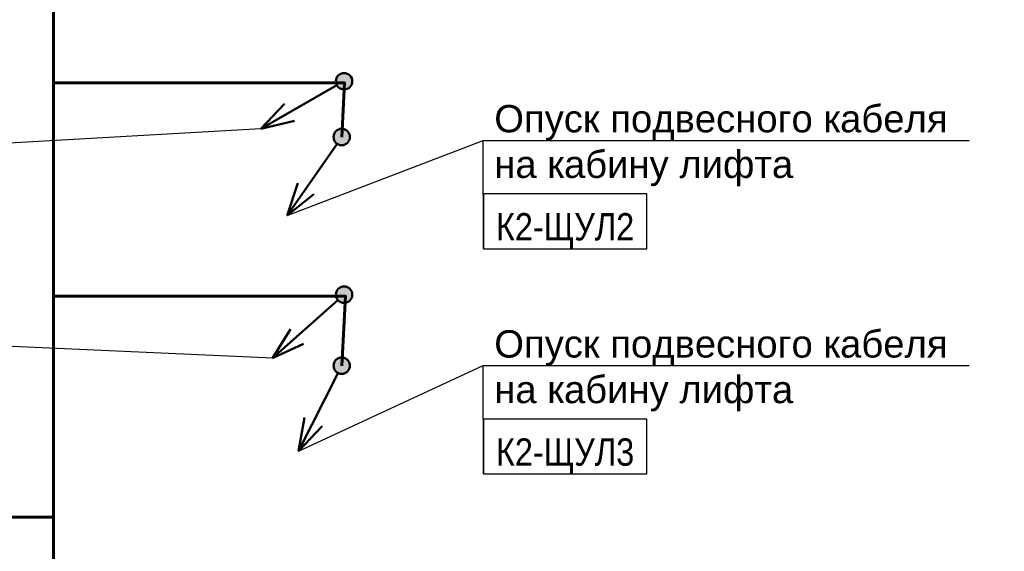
# Model space of a CAD drawing. Header units: millimetres. Extents: x -277772 to 277599, y -59564 to 282085.
# Tile 114 of 192: x -207261 to -198265, y 130876 to 135737. Entities that reach past the tile are written whole.
import ezdxf
from ezdxf import colors
from ezdxf.entities.mleader import LeaderData, LeaderLine
from ezdxf.enums import TextEntityAlignment as Align
from ezdxf.math import Vec2, Vec3

# ---------------------------------------------------------------- set-up
doc = ezdxf.new("R2018")
doc.units = ezdxf.units.MM
doc.set_wipeout_variables(frame=1)
doc.layers.add('КИП_выноска', color=6, linetype='Continuous', lineweight=25)
doc.layers.add('КИП_трасса', color=3, linetype='Continuous', lineweight=60)
doc.styles.add('CP.Text', font='arial.ttf')
doc.styles.add('GOST 2.304', font='arial.ttf', dxfattribs={"width": 0.85})
doc.linetypes.add('в трубе открыто', pattern='A,10,[133,ltypeshp.shx,S=0.75,R=0,X=-5,Y=2.5],-2.5,[130,ltypeshp.shx,S=2.5,R=-45,X=0,Y=0],-2.5', length=15)

# ---------------------------------------------------------------- blocks, each defined once
blk = doc.blocks.new('*U29')
at = {"lineweight": 50}
h = blk.add_hatch(color=256, dxfattribs=at)
h.dxf.hatch_style = 1
edge = h.paths.add_edge_path()
edge.add_arc((0, 0), 0.75, 235.24926, 595.24926)
for p, q in [((-0.428, -0.616), (-4.988, -7.189)), ((-4.988, -7.189), (-4.017, -4.211)), ((-4.988, -7.189), (-2.538, -5.237))]:
    blk.add_line(p, q, dxfattribs=at)
blk.add_circle((0, 0), 0.75, dxfattribs=at)
blk = doc.blocks.new('*U25')
at = {"color": 0, "linetype": 'Continuous', "lineweight": 30, "ltscale": 75, "width": 0.85, "flags": 104}
blk.add_attdef('ПРИМЕЧАНИЕ_1', text='', height=2.5, dxfattribs=at).set_placement((7.468, -3.789), align=Align.BOTTOM_CENTER)
at = {"color": 0, "lineweight": 30, "width": 0.85, "flags": 104}
blk.add_attdef('ПРИМЕЧАНИЕ_2', text='', height=2.5, dxfattribs=at).set_placement((7.468, -14.929), align=Align.BOTTOM_CENTER)
at = {"color": 0, "lineweight": 30, "style": 'GOST 2.304', "width": 0.85}
for tag, p in [('ИМЯ_КАБЕЛЯ_2', (7.468, -14.899)), ('ИМЯ_КАБЕЛЯ_3', (7.468, -19.899)), ('ИМЯ_КАБЕЛЯ_4', (7.468, -24.899)), ('ИМЯ_КАБЕЛЯ_5', (7.468, -29.899)), ('ИМЯ_КАБЕЛЯ_6', (7.468, -34.899)), ('ИМЯ_КАБЕЛЯ_7', (7.468, -39.899)), ('ИМЯ_КАБЕЛЯ_8', (7.468, -44.899)), ('ИМЯ_КАБЕЛЯ_9', (7.468, -49.899))]:
    blk.add_attdef(tag, text='', height=2.5, dxfattribs=at).set_placement(p, align=Align.BOTTOM_CENTER)
at = {"linetype": 'Continuous'}
blk.add_wipeout([(0.008, -4.899), (14.927, -4.899), (14.927, -9.899), (0.008, -9.899)], dxfattribs=at)
at = {"color": 0}
blk.add_line((0.008, -9.899), (0, 0), dxfattribs=at)
at = {"color": 0, "linetype": 'Continuous'}
blk.add_lwpolyline([(0.008, -9.899), (14.927, -9.899), (14.927, -4.899), (0.008, -4.899)], close=True, dxfattribs=at)
at = {"color": 0, "lineweight": 30, "style": 'GOST 2.304', "width": 0.85}
blk.add_attdef('ИМЯ_КАБЕЛЯ_1', text='', height=2.5, dxfattribs=at).set_placement((7.468, -9.899), align=Align.BOTTOM_CENTER)
blk = doc.blocks.new('*U31')
at = {"lineweight": 50}
h = blk.add_hatch(color=256, dxfattribs=at)
h.dxf.hatch_style = 1
edge = h.paths.add_edge_path()
edge.add_arc((0, 0), 0.75, 243.16732, 603.16732)
for p, q in [((-0.339, -0.669), (-3.95, -7.808)), ((-3.95, -7.808), (-3.399, -4.725)), ((-3.95, -7.808), (-1.792, -5.537))]:
    blk.add_line(p, q, dxfattribs=at)
blk.add_circle((0, 0), 0.75, dxfattribs=at)
blk = doc.blocks.new('_None')
blk = doc.blocks.new('*U20')
at = {"lineweight": 50}
h = blk.add_hatch(color=256, dxfattribs=at)
h.dxf.hatch_style = 1
edge = h.paths.add_edge_path()
edge.add_arc((0, 0), 0.75, 209.75878, 569.75878)
for p, q in [((-0.651, -0.372), (-7.596, -4.343)), ((-7.596, -4.343), (-5.438, -2.073)), ((-7.596, -4.343), (-4.545, -3.635))]:
    blk.add_line(p, q, dxfattribs=at)
blk.add_circle((0, 0), 0.75, dxfattribs=at)
blk = doc.blocks.new('*U30')
at = {"lineweight": 50}
h = blk.add_hatch(color=256, dxfattribs=at)
h.dxf.hatch_style = 1
edge = h.paths.add_edge_path()
edge.add_arc((0, 0), 0.75, 221.63345, 581.63345)
for p, q in [((-0.561, -0.498), (-6.54, -5.813)), ((-6.54, -5.813), (-4.896, -3.147)), ((-6.54, -5.813), (-3.7, -4.493))]:
    blk.add_line(p, q, dxfattribs=at)
blk.add_circle((0, 0), 0.75, dxfattribs=at)

msp = doc.modelspace()

# ---------------------------------------------------------------- linework, layer by layer
at = {"layer": 'КИП_трасса', "linetype": 'в трубе открыто', "ltscale": 100}
for points in [[(-206950.6, 135158.3), (-204292.1, 135158.3), (-204318.6, 134664)], [(-206950.6, 133208.3), (-204283.7, 133208.3), (-204318.6, 132573.5)], [(-235205.2, 131963.3), (-235205.2, 131187.3), (-206950.6, 131187.3)]]:
    msp.add_lwpolyline(points, dxfattribs=at)

# ---------------------------------------------------------------- block references
at = {"layer": 'КИП_выноска', "xscale": 100, "yscale": 100, "zscale": 100}
for name, p in [('*U20', (-204296.7, 135174)), ('*U29', (-204318.6, 134664)), ('*U30', (-204296.7, 133223)), ('*U31', (-204318.6, 132573.5))]:
    msp.add_blockref(name, p, dxfattribs=at)

# ---------------------------------------------------------------- next in the draw order: leaders
at = {"layer": 'КИП_выноска'}
ml = msp.add_multileader_mtext('Standard', dxfattribs=at)
ml.set_content('Опуск подвесного кабеля\\Pна кабину лифта', color=256, style='CP.Text')
ml.set_leader_properties(color=256, linetype='ByLayer', lineweight=-1)
ml.set_arrow_properties(name='NONE')
ml.build(insert=Vec2(0, 0))
ml.multileader.update_dxf_attribs({"has_dogleg": 0, "text_left_attachment_type": 6, "text_right_attachment_type": 6, "dogleg_length": 0.5, "arrow_head_size": 300})
ctx = ml.context
ctx.base_point, ctx.char_height, ctx.arrow_head_size, ctx.landing_gap_size, ctx.plane_origin = Vec3(-203025, 134633.1), 250, 300, 100, Vec3(-200499.5, 131524.3)
ctx.left_attachment, ctx.right_attachment = 6, 6
notes = []
notes.append((ctx, [(0, (1, 1, 0), (-203025.5, 134633.1), (1, 0), 0.5, [(0, [(-204817.3, 133945.1)], 0, [])])]))
ctx.mtext.insert, ctx.mtext.width, ctx.mtext.flow_direction = Vec3(-202925, 134956.6), 4659.571, 5
ctx.mtext.has_bg_fill, ctx.mtext.bg_color, ctx.mtext.bg_scale_factor, ctx.mtext.bg_transparency, ctx.mtext.use_window_bg_color = 1, -1073741824, 1.1, 0, 1
ml = msp.add_multileader_mtext('Standard', dxfattribs=at)
ml.set_content('на -2 этаж', color=256, style='CP.Text')
ml.set_leader_properties(color=256, linetype='ByLayer', lineweight=-1)
ml.set_arrow_properties(name='NONE')
ml.build(insert=Vec2(0, 0))
ml.multileader.update_dxf_attribs({"has_dogleg": 0, "text_left_attachment_type": 6, "text_right_attachment_type": 6, "dogleg_length": 0.5, "arrow_head_size": 300})
ctx = ml.context
ctx.base_point, ctx.char_height, ctx.arrow_head_size, ctx.landing_gap_size, ctx.plane_origin = Vec3(-210124.5, 134554), 250, 300, 100, Vec3(-207600.7, 131894.1)
ctx.left_attachment, ctx.right_attachment, ctx.text_align_type = 6, 6, 2
notes.append((ctx, [(1, (1, 1, 0), (-208288.5, 134554), (-1, 0), 0.5, [(0, [(-205056.3, 134739.7)], 0, [])])]))
ctx.mtext.insert, ctx.mtext.width, ctx.mtext.alignment, ctx.mtext.flow_direction = Vec3(-208389, 134854), 2299.325, 3, 5
ctx.mtext.has_bg_fill, ctx.mtext.bg_color, ctx.mtext.bg_scale_factor, ctx.mtext.bg_transparency, ctx.mtext.use_window_bg_color = 1, -1027028792, 1.5, 0, 1
ml = msp.add_multileader_mtext('Standard', dxfattribs=at)
ml.set_content('на -2 этаж', color=256, style='CP.Text')
ml.set_leader_properties(color=256, linetype='ByLayer', lineweight=-1)
ml.set_arrow_properties(name='NONE')
ml.build(insert=Vec2(0, 0))
ml.multileader.update_dxf_attribs({"has_dogleg": 0, "text_left_attachment_type": 6, "text_right_attachment_type": 6, "dogleg_length": 0.5, "arrow_head_size": 300})
ctx = ml.context
ctx.base_point, ctx.char_height, ctx.arrow_head_size, ctx.landing_gap_size, ctx.plane_origin = Vec3(-209851.3, 132778.9), 250, 300, 100, Vec3(-207327.4, 130119)
ctx.left_attachment, ctx.right_attachment, ctx.text_align_type = 6, 6, 2
notes.append((ctx, [(1, (1, 1, 0), (-208015.2, 132778.9), (-1, 0), 0.5, [(0, [(-204950, 132642.8)], 0, [])])]))
ctx.mtext.insert, ctx.mtext.width, ctx.mtext.alignment, ctx.mtext.flow_direction = Vec3(-208115.7, 133078.9), 2299.325, 3, 5
ctx.mtext.has_bg_fill, ctx.mtext.bg_color, ctx.mtext.bg_scale_factor, ctx.mtext.bg_transparency, ctx.mtext.use_window_bg_color = 1, -1027028792, 1.5, 0, 1
ml = msp.add_multileader_mtext('Standard', dxfattribs=at)
ml.set_content('Опуск подвесного кабеля\\Pна кабину лифта', color=256, style='CP.Text')
ml.set_leader_properties(color=256, linetype='ByLayer', lineweight=-1)
ml.set_arrow_properties(name='NONE')
ml.build(insert=Vec2(0, 0))
ml.multileader.update_dxf_attribs({"has_dogleg": 0, "text_left_attachment_type": 6, "text_right_attachment_type": 6, "dogleg_length": 0.5, "arrow_head_size": 300})
ctx = ml.context
ctx.base_point, ctx.char_height, ctx.arrow_head_size, ctx.landing_gap_size, ctx.plane_origin = Vec3(-203025, 132574.1), 250, 300, 100, Vec3(-200499.5, 129465.3)
ctx.left_attachment, ctx.right_attachment = 6, 6
notes.append((ctx, [(0, (1, 1, 0), (-203025.5, 132574.1), (1, 0), 0.5, [(0, [(-204713.5, 131792.7)], 0, [])])]))
ctx.mtext.insert, ctx.mtext.width, ctx.mtext.flow_direction = Vec3(-202925, 132897.6), 4659.571, 5
ctx.mtext.has_bg_fill, ctx.mtext.bg_color, ctx.mtext.bg_scale_factor, ctx.mtext.bg_transparency, ctx.mtext.use_window_bg_color = 1, -1073741824, 1.1, 0, 1
for ctx, leaders in notes:
    for number, flags, end, landing, length, lines in leaders:
        leader = LeaderData()
        leader.index, (leader.has_last_leader_line, leader.has_dogleg_vector, leader.attachment_direction) = number, flags
        leader.last_leader_point, leader.dogleg_vector, leader.dogleg_length = Vec3(end), Vec3(landing), length
        for number, points, colour, breaks in lines:
            line = LeaderLine()
            line.index, line.vertices, line.color, line.breaks = number, Vec3.list(points), colors.encode_raw_color(colour), breaks
            leader.lines.append(line)
        ctx.leaders.append(leader)

# ---------------------------------------------------------------- next in the draw order: linework, layer by layer
at = {"layer": 'КИП_трасса', "linetype": 'в трубе открыто', "ltscale": 100}
msp.add_lwpolyline([(-206950.6, 129913.3), (-206950.6, 137403.3), (-206185.5, 137403.3)], dxfattribs=at)

# ---------------------------------------------------------------- next in the draw order: block references
at = {"layer": 'КИП_выноска'}
ref = msp.add_blockref('*U25', (-203025, 134633.1), dxfattribs=dict(at, xscale=100, yscale=100, zscale=100))
lines = msp.add_mtext('\\W0.8500;', dxfattribs={"layer": '0', "color": 0, "linetype": 'Continuous', "lineweight": 30, "ltscale": 75, "insert": (-202278.2, 134254.2), "char_height": 2.5, "attachment_point": 1})
ref.add_attrib('ПРИМЕЧАНИЕ_1', '', (-202278.2, 134254.2), dxfattribs={"flags": 104}).embed_mtext(lines)
ref.add_attrib('ИМЯ_КАБЕЛЯ_1', 'К2-ЩУЛ2', dxfattribs={"layer": '0', "color": 0, "lineweight": 30, "height": 250, "style": 'GOST 2.304', "width": 0.85}).set_placement((-202278.2, 133643.2), align=Align.BOTTOM_CENTER)
lines = msp.add_mtext('\\W0.8500;', dxfattribs={"layer": '0', "color": 0, "lineweight": 30, "insert": (-202278.2, 133140.2), "char_height": 2.5, "attachment_point": 1})
ref.add_attrib('ПРИМЕЧАНИЕ_2', '', (-202278.2, 133140.2), dxfattribs={"flags": 104}).embed_mtext(lines)
ref = msp.add_blockref('*U25', (-203025, 132574.1), dxfattribs=dict(at, xscale=100, yscale=100, zscale=100))
lines = msp.add_mtext('\\W0.8500;', dxfattribs={"layer": '0', "color": 0, "linetype": 'Continuous', "lineweight": 30, "ltscale": 75, "insert": (-202278.2, 132195.2), "char_height": 2.5, "attachment_point": 1})
ref.add_attrib('ПРИМЕЧАНИЕ_1', '', (-202278.2, 132195.2), dxfattribs={"flags": 104}).embed_mtext(lines)
ref.add_attrib('ИМЯ_КАБЕЛЯ_1', 'К2-ЩУЛ3', dxfattribs={"layer": '0', "color": 0, "lineweight": 30, "height": 250, "style": 'GOST 2.304', "width": 0.85}).set_placement((-202278.2, 131584.1), align=Align.BOTTOM_CENTER)
lines = msp.add_mtext('\\W0.8500;', dxfattribs={"layer": '0', "color": 0, "lineweight": 30, "insert": (-202278.2, 131081.1), "char_height": 2.5, "attachment_point": 1})
ref.add_attrib('ПРИМЕЧАНИЕ_2', '', (-202278.2, 131081.1), dxfattribs={"flags": 104}).embed_mtext(lines)

doc.saveas('drawing.dxf')
